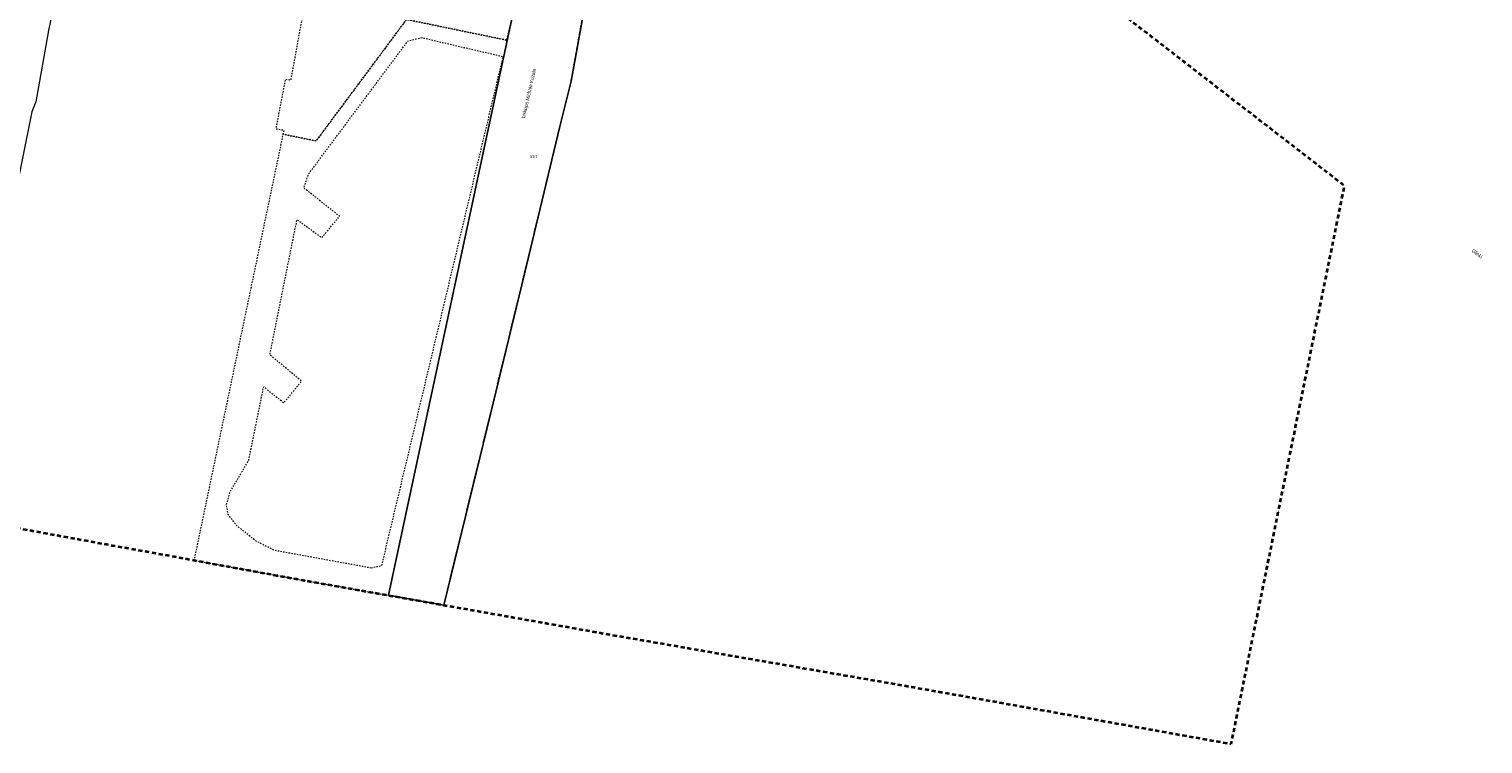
# Model space of a CAD drawing. Header units: millimetres. Extents: x 6501010 to 6502959, y 5884302 to 5886510.
# Tile 2 of 43: x 6502073 to 6502600, y 5884904 to 5885163. Entities that reach past the tile are written whole.
import ezdxf
from ezdxf.enums import TextEntityAlignment as Align

# ---------------------------------------------------------------- set-up
doc = ezdxf.new("R2010")
doc.units = ezdxf.units.MM
doc.linetypes.add('EGBO02', pattern=[5, 1.5, -1, 1.5, -1])
doc.linetypes.add('EGBU01', pattern=[2, 0.5, -0.5, 0.5, -0.5])
for name, color, linetype, lineweight in [('Działki', 9, 'Continuous', 0), ('Obręby', 9, 'Continuous', 0), ('Przewody elektroenergetyczne', 9, 'Continuous', 0), ('Ulice (linie)', 9, 'Continuous', 0), ('Użytki gruntowe', 9, 'Continuous', 0)]:
    doc.layers.add(name, color=color, linetype=linetype, lineweight=lineweight)
doc.styles.add('DOMYSLNA_CZCIONKA', font='arial.ttf')

msp = doc.modelspace()

# ---------------------------------------------------------------- linework, layer by layer
at = {"layer": 'Działki', "linetype": 'Continuous', "lineweight": 25, "flags": 128}
msp.add_lwpolyline([(6502278.63, 5885310.76), (6502247.8, 5885166.81), (6502203, 5884957.71), (6502223.05, 5884954.16), (6502239.98, 5885023.48), (6502252.33, 5885074.38), (6502265.25, 5885127.76), (6502269.28, 5885144.27), (6502275.21, 5885176.97), (6502277.6, 5885190.58), (6502280.62, 5885206.89), (6502273.94, 5885211.96), (6502289.2, 5885295.53), (6502292.24, 5885299.59), (6502278.63, 5885310.76)], close=True, dxfattribs=at)
at = {"layer": 'Obręby', "linetype": 'EGBO02', "lineweight": 35, "flags": 128}
msp.add_lwpolyline([(6501961.2, 5885625.19), (6501959.54, 5885615.96), (6501955.24, 5885619.93), (6501952.13, 5885622.8), (6501953.85, 5885613.27), (6501949.1, 5885590.48), (6501944.96, 5885570.65), (6501941.69, 5885554.99), (6501937.56, 5885535.15), (6501935.11, 5885523.41), (6501932.8, 5885512.35), (6501928.55, 5885488.69), (6501926.42, 5885476.83), (6501924.83, 5885467.99), (6501922.53, 5885455.2), (6501922, 5885452.24), (6501918.28, 5885431.5), (6501914.02, 5885407.8), (6501909.91, 5885384.9), (6501906.32, 5885364.93), (6501905.79, 5885361.98), (6501904.02, 5885352.14), (6501903.49, 5885349.19), (6501899.91, 5885329.23), (6501895.81, 5885306.38), (6501891.55, 5885282.67), (6501887.84, 5885261.96), (6501887.31, 5885259.01), (6501885.54, 5885249.18), (6501885.01, 5885246.23), (6501881.47, 5885226.55), (6501877.41, 5885203.91), (6501872.26, 5885175.25), (6501870.29, 5885164.29), (6501876.28, 5885159.51), (6501864.89, 5885096.81), (6501863.37, 5885088.46), (6501859.13, 5885065.15), (6501851.01, 5885020.5), (6501858.47, 5885019.14), (6501859.77, 5885018.9), (6501865.95, 5885017.77), (6501870.41, 5885016.97), (6501895.23, 5885012.45), (6501912.27, 5885009.34), (6501919.97, 5885007.94), (6501931.97, 5885005.91), (6501955.79, 5885001.77), (6501957.2, 5885001.52), (6501982.39, 5884997.13), (6502003.15, 5884993.52), (6502007.92, 5884992.69), (6502045.88, 5884986.08), (6502058.82, 5884983.83), (6502083.3, 5884979.36), (6502102.71, 5884975.82), (6502130.25, 5884970.87), (6502132.37, 5884970.41), (6502162.37, 5884964.94), (6502169.54, 5884963.63), (6502194.23, 5884959.25), (6502198.07, 5884958.58), (6502203, 5884957.71), (6502223.05, 5884954.16), (6502230.12, 5884952.91), (6502266.26, 5884946.52), (6502281.55, 5884943.78), (6502283.74, 5884943.4), (6502297.4, 5884941.04), (6502305.91, 5884939.57), (6502329.24, 5884935.51), (6502353.45, 5884931.33), (6502386.59, 5884925.57), (6502393.69, 5884924.34), (6502397.19, 5884923.73), (6502455.86, 5884913.29), (6502482.4, 5884908.54), (6502508.96, 5884903.8), (6502510.35, 5884910.67), (6502518.32, 5884949.88), (6502522.01, 5884968.01), (6502523.8, 5884976.83), (6502524.94, 5884982.46), (6502526.05, 5884987.96), (6502527.17, 5884993.48), (6502527.77, 5884996.4), (6502529.58, 5885005.3), (6502530.12, 5885007.97), (6502532.35, 5885018.92), (6502532.79, 5885021.1), (6502538.33, 5885048.34), (6502539.47, 5885053.99), (6502539.82, 5885055.7), (6502541.22, 5885062.57), (6502550.08, 5885106.24), (6502546.2, 5885109.23), (6502534.65, 5885118.15), (6502524.37, 5885126.1), (6502504.89, 5885141.12), (6502502.61, 5885142.95), (6502500.13, 5885144.82), (6502494.21, 5885149.37), (6502491.84, 5885151.2), (6502488.35, 5885153.9), (6502479.61, 5885160.64), (6502468.95, 5885168.86), (6502460.81, 5885175.14), (6502452.5, 5885181.55), (6502448.56, 5885184.59), (6502447.16, 5885185.67), (6502431.72, 5885197.57), (6502407.78, 5885216.02), (6502386.58, 5885232.37), (6502365.75, 5885248.43), (6502349.93, 5885260.64), (6502335.09, 5885272.09), (6502302.42, 5885297.31), (6502272.11, 5885322.85), (6502244.62, 5885346.01), (6502237.46, 5885352.79), (6502181.08, 5885406.17), (6502157.87, 5885428.14), (6502137.27, 5885447.64), (6502110.82, 5885472.68), (6502082.78, 5885499.23), (6502054.71, 5885525.8), (6502029.25, 5885549.9), (6502019.22, 5885559.39), (6501999.71, 5885577.86), (6501977.74, 5885598.67), (6501973.13, 5885601.17), (6501967.89, 5885600.97), (6501963.96, 5885598.61), (6501966.02, 5885609.79), (6501967.7, 5885618.91), (6501961.2, 5885625.19)], close=True, dxfattribs=at)
at = {"layer": 'Przewody elektroenergetyczne', "linetype": 'Continuous', "lineweight": 18, "flags": 128}
msp.add_lwpolyline([(6502082.3, 5885176.11), (6502079.53, 5885162.65), (6502075, 5885136.7), (6502073.53, 5885133.13), (6502066.55, 5885098.91)], dxfattribs=at)
at = {"layer": 'Użytki gruntowe', "linetype": 'EGBU01', "lineweight": 18, "flags": 128}
for points in [[(6502247.8, 5885166.81), (6502245.96, 5885159.09), (6502209.54, 5885166.61), (6502176.72, 5885122.53), (6502164.67, 5885124.98), (6502132.37, 5884970.41), (6502150.902, 5884967.031), (6502162.37, 5884964.94), (6502169.54, 5884963.63), (6502194.23, 5884959.25), (6502198.07, 5884958.58), (6502203, 5884957.71), (6502223.05, 5884954.16), (6502239.98, 5885023.48), (6502252.33, 5885074.38), (6502265.25, 5885127.76), (6502269.28, 5885144.27), (6502275.21, 5885176.97), (6502277.6, 5885190.58), (6502280.62, 5885206.89), (6502273.94, 5885211.96), (6502289.2, 5885295.53), (6502292.24, 5885299.59), (6502301.34, 5885292.12), (6502315.925, 5885281.242), (6502334.15, 5885267.65), (6502341.971, 5885261.779), (6502348.99, 5885256.51), (6502349.93, 5885260.64), (6502335.09, 5885272.09), (6502302.42, 5885297.31), (6502272.11, 5885322.85), (6502244.62, 5885346.01), (6502237.46, 5885352.79), (6502181.08, 5885406.17), (6502157.87, 5885428.14), (6502137.27, 5885447.64), (6502110.82, 5885472.68), (6502082.78, 5885499.23), (6502054.71, 5885525.8), (6502053.26, 5885517.94), (6502081.3, 5885491.35), (6502109.24, 5885464.85), (6502135.64, 5885439.81), (6502156.38, 5885420.69), (6502179.76, 5885399.13), (6502227.84, 5885354.82), (6502243.42, 5885340.46), (6502262.18, 5885324.12), (6502270.88, 5885317.06), (6502278.63, 5885310.76), (6502247.8, 5885166.81)], [(6502092.52, 5885216.53), (6502088.97, 5885198.96), (6502126.22, 5885191.42), (6502145.37, 5885187.54), (6502174.26, 5885181.7), (6502167.45, 5885144.53), (6502165.53, 5885144.89), (6502162.08, 5885127.01), (6502164.98, 5885126.45), (6502164.67, 5885124.98), (6502176.72, 5885122.53), (6502209.54, 5885166.61), (6502245.96, 5885159.09), (6502247.8, 5885166.81), (6502278.63, 5885310.76), (6502270.88, 5885317.06), (6502262.18, 5885324.12), (6502243.42, 5885340.46), (6502227.84, 5885354.82), (6502179.76, 5885399.13), (6502156.38, 5885420.69), (6502135.64, 5885439.81), (6502109.24, 5885464.85), (6502092.53, 5885381.69), (6502089.57, 5885366.98), (6502121.68, 5885360.58), (6502118.04, 5885342.62), (6502114.4, 5885324.63), (6502107.11, 5885288.6), (6502105.919, 5885282.72), (6502099.81, 5885252.56), (6502092.52, 5885216.53)], [(6502196.75, 5884967.57), (6502161.6, 5884973.99), (6502154.92, 5884977.36), (6502147.92, 5884982.91), (6502144.82, 5884987.03), (6502144.17, 5884990.4), (6502145.38, 5884995.1), (6502152.25, 5885006.63), (6502157.68, 5885033.37), (6502165.01, 5885027.53), (6502171.43, 5885035.38), (6502159.93, 5885044.97), (6502169.8, 5885094.04), (6502178.76, 5885087.45), (6502185.25, 5885095.21), (6502172.26, 5885105.48), (6502173.95, 5885110.5), (6502210.01, 5885158.78), (6502215.02, 5885160.03), (6502244.55, 5885153.19), (6502226.34, 5885076.94), (6502211.18, 5885013.45), (6502200.41, 5884968.36), (6502196.75, 5884967.57)]]:
    msp.add_lwpolyline(points, close=True, dxfattribs=at)

# ---------------------------------------------------------------- texts
at = {"layer": 'Działki', "style": 'DOMYSLNA_CZCIONKA'}
msp.add_text('51/1', height=1, dxfattribs=at).set_placement((6502255.697, 5885116.941), align=Align.MIDDLE_CENTER)
at = {"layer": 'Ulice (linie)', "style": 'DOMYSLNA_CZCIONKA'}
for s, rotation, p in [('biskupa Michała Kozala', 77.28847, (6502253.931, 5885139.805)), ('Glinki', 322.23861, (6502598.229, 5885081.642))]:
    msp.add_text(s, height=1.25, rotation=rotation, dxfattribs=at).set_placement(p, align=Align.MIDDLE_CENTER)

doc.saveas('drawing.dxf')
